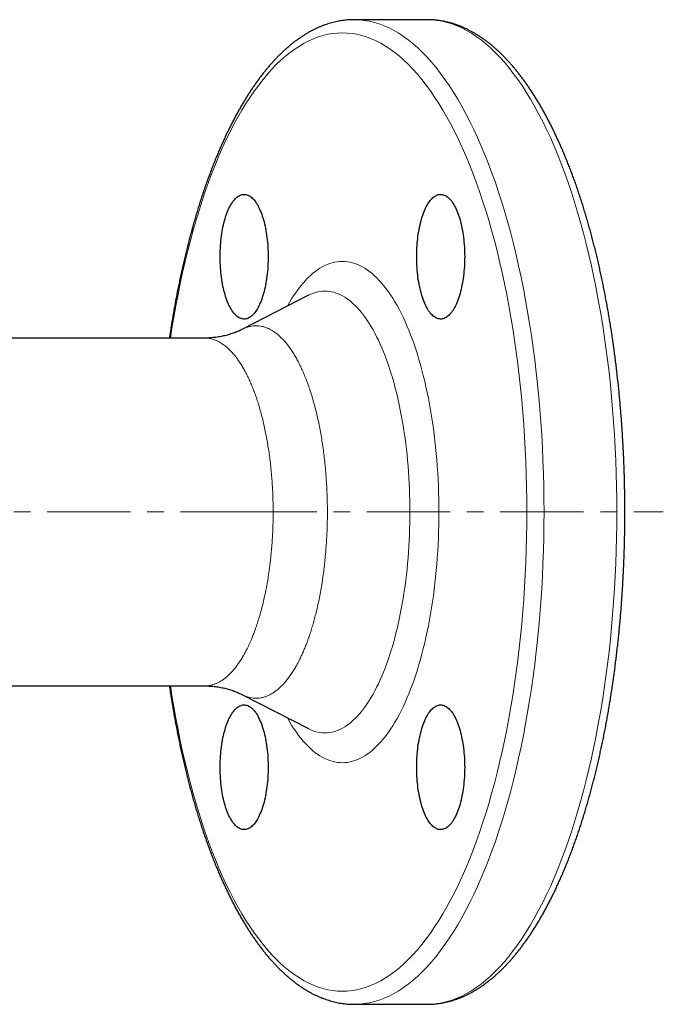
# Model space of a CAD drawing. Header units: millimetres. Extents: x 31 to 472, y 20 to 443.
# Tile 2 of 4: x 152 to 250, y 20 to 170. Entities that reach past the tile are written whole.
import ezdxf

# ---------------------------------------------------------------- set-up
doc = ezdxf.new("R2010")
doc.units = ezdxf.units.MM
doc.linetypes.add('CENTERX2', pattern=[20.32, 12.7, -2.54, 2.54, -2.54])
doc.layers.add('FORMAT', color=7, linetype='Continuous')

msp = doc.modelspace()

# ---------------------------------------------------------------- linework, layer by layer
at = {"color": 7, "linetype": 'Continuous', "lineweight": 25}
for p, q in [((214.15, 169.94), (203.07, 169.94)), ((196.04, 127.95), (186, 122.78)), ((180.29, 121.44), (79.66, 121.44)), ((149.92, 68.44), (180.29, 68.44)), ((180.29, 68.44), (180.29, 68.44)), ((186, 67.1), (196.04, 61.93)), ((186, 67.1), (186, 67.1)), ((203.07, 19.94), (214.15, 19.94)), ((203.07, 19.94), (203.07, 19.94))]:
    msp.add_line(p, q, dxfattribs=at)
at = {"color": 8, "linetype": 'Continuous', "lineweight": 18, "flags": 128}
for points in [[(203.07, 169.94), (203.82, 169.91), (204.58, 169.83), (205.33, 169.71), (206.09, 169.53), (206.84, 169.3), (207.58, 169.01), (208.33, 168.68), (209.07, 168.3), (209.8, 167.87), (210.54, 167.38), (211.26, 166.85), (211.98, 166.27), (212.7, 165.64), (213.41, 164.96), (214.11, 164.23), (214.8, 163.45), (215.49, 162.63), (216.17, 161.76), (216.83, 160.85), (217.49, 159.89), (218.14, 158.89), (218.78, 157.84), (219.41, 156.75), (220.03, 155.61), (220.63, 154.44), (221.22, 153.22), (221.8, 151.97), (222.37, 150.67), (222.93, 149.34), (223.47, 147.97), (223.99, 146.56), (224.51, 145.12), (225, 143.65), (225.49, 142.14), (225.96, 140.59), (226.41, 139.02), (226.84, 137.42), (227.26, 135.79), (227.67, 134.12), (228.05, 132.44), (228.42, 130.72), (228.77, 128.99), (229.11, 127.23), (229.42, 125.44), (229.72, 123.64), (230, 121.82), (230.26, 119.97), (230.5, 118.11), (230.73, 116.24), (230.93, 114.35), (231.12, 112.45), (231.29, 110.53), (231.43, 108.61), (231.56, 106.67), (231.67, 104.73), (231.76, 102.78), (231.83, 100.82), (231.88, 98.86), (231.91, 96.9), (231.92, 94.94)], [(214.15, 19.94), (214.9, 19.96), (215.66, 20.04), (216.41, 20.17), (217.16, 20.35), (217.91, 20.58), (218.66, 20.86), (219.4, 21.19), (220.14, 21.58), (220.88, 22.01), (221.61, 22.49), (222.34, 23.03), (223.06, 23.61), (223.78, 24.24), (224.48, 24.92), (225.19, 25.65), (225.88, 26.42), (226.57, 27.24), (227.24, 28.11), (227.91, 29.03), (228.57, 29.99), (229.22, 30.99), (229.86, 32.04), (230.49, 33.13), (231.1, 34.26), (231.71, 35.44), (232.3, 36.65), (232.88, 37.91), (233.45, 39.2), (234, 40.53), (234.54, 41.9), (235.07, 43.31), (235.58, 44.75), (236.08, 46.23), (236.56, 47.74), (237.03, 49.28), (237.48, 50.85), (237.92, 52.46), (238.34, 54.09), (238.74, 55.75), (239.13, 57.44), (239.5, 59.15), (239.85, 60.89), (240.18, 62.65), (240.5, 64.43), (240.8, 66.24), (241.08, 68.06), (241.34, 69.9), (241.58, 71.76), (241.81, 73.64), (242.01, 75.53), (242.2, 77.43), (242.36, 79.34), (242.51, 81.27), (242.64, 83.21), (242.75, 85.15), (242.83, 87.1), (242.9, 89.05), (242.95, 91.01), (242.98, 92.97), (242.99, 94.94), (242.98, 96.9), (242.95, 98.86), (242.9, 100.82), (242.83, 102.78), (242.75, 104.73), (242.64, 106.67), (242.51, 108.61), (242.36, 110.53), (242.2, 112.45), (242.01, 114.35), (241.81, 116.24), (241.58, 118.11), (241.34, 119.97), (241.08, 121.82), (240.8, 123.64), (240.5, 125.44), (240.18, 127.23), (239.85, 128.99), (239.5, 130.72), (239.13, 132.44), (238.74, 134.12), (238.34, 135.79), (237.92, 137.42), (237.48, 139.02), (237.03, 140.59), (236.56, 142.14), (236.08, 143.65), (235.58, 145.12), (235.07, 146.56), (234.54, 147.97), (234, 149.34), (233.45, 150.67), (232.88, 151.97), (232.3, 153.22), (231.71, 154.44), (231.1, 155.61), (230.49, 156.75), (229.86, 157.84), (229.22, 158.89), (228.57, 159.89), (227.91, 160.85), (227.24, 161.76), (226.57, 162.63), (225.88, 163.45), (225.19, 164.23), (224.48, 164.96), (223.78, 165.64), (223.06, 166.27), (222.34, 166.85), (221.61, 167.38), (220.88, 167.87), (220.14, 168.3), (219.4, 168.68), (218.66, 169.01), (217.91, 169.3), (217.16, 169.53), (216.41, 169.71), (215.66, 169.83), (214.9, 169.91), (214.15, 169.94)], [(229.3, 94.94), (229.29, 96.85), (229.26, 98.76), (229.21, 100.67), (229.15, 102.57), (229.06, 104.47), (228.95, 106.36), (228.83, 108.24), (228.69, 110.12), (228.52, 111.98), (228.34, 113.83), (228.14, 115.67), (227.93, 117.5), (227.69, 119.31), (227.44, 121.1), (227.16, 122.87), (226.87, 124.63), (226.57, 126.36), (226.24, 128.08), (225.9, 129.77), (225.54, 131.44), (225.16, 133.08), (224.77, 134.7), (224.36, 136.29), (223.94, 137.85), (223.5, 139.38), (223.04, 140.88), (222.57, 142.35), (222.09, 143.78), (221.59, 145.19), (221.08, 146.56), (220.55, 147.89), (220.01, 149.19), (219.46, 150.45), (218.89, 151.67), (218.32, 152.85), (217.73, 154), (217.13, 155.1), (216.52, 156.16), (215.89, 157.18), (215.26, 158.16), (214.62, 159.09), (213.97, 159.98), (213.31, 160.83), (212.64, 161.63), (211.97, 162.38), (211.29, 163.09), (210.6, 163.75), (209.9, 164.36), (209.2, 164.93), (208.49, 165.45), (207.78, 165.92), (207.06, 166.34), (206.34, 166.72), (205.62, 167.04), (204.89, 167.31), (204.16, 167.54), (203.43, 167.71), (202.69, 167.84), (201.96, 167.91), (201.22, 167.94), (200.49, 167.91), (199.75, 167.84), (199.02, 167.71), (198.29, 167.54), (197.56, 167.31), (196.83, 167.04), (196.11, 166.72), (195.39, 166.34), (194.67, 165.92), (193.96, 165.45), (193.25, 164.93), (192.55, 164.36), (191.85, 163.75), (191.16, 163.09), (190.48, 162.38), (189.8, 161.63), (189.14, 160.83), (188.48, 159.98), (187.83, 159.09), (187.19, 158.16), (186.55, 157.18), (185.93, 156.16), (185.32, 155.1), (184.72, 154), (184.13, 152.85), (183.55, 151.67), (182.99, 150.45), (182.44, 149.19), (181.9, 147.89), (181.37, 146.56), (180.86, 145.19), (180.36, 143.78), (179.87, 142.35), (179.4, 140.88), (178.95, 139.38), (178.51, 137.85), (178.08, 136.29), (177.68, 134.7), (177.28, 133.08), (176.91, 131.44), (176.55, 129.77), (176.21, 128.08), (175.88, 126.36), (175.57, 124.63), (175.28, 122.87), (175.06, 121.44)], [(192.85, 126.3), (192.91, 126.41), (193.22, 126.96), (193.55, 127.5), (193.88, 128.01), (194.22, 128.5), (194.56, 128.96), (194.9, 129.4), (195.25, 129.82), (195.6, 130.22), (195.96, 130.59), (196.32, 130.93), (196.69, 131.25), (197.05, 131.55), (197.42, 131.82), (197.8, 132.07), (198.17, 132.29), (198.55, 132.48), (198.93, 132.65), (199.31, 132.8), (199.69, 132.91), (200.07, 133.01), (200.46, 133.07), (200.84, 133.11), (201.22, 133.12), (201.61, 133.11), (201.99, 133.07), (202.38, 133.01), (202.76, 132.91), (203.14, 132.8), (203.52, 132.65), (203.9, 132.48), (204.28, 132.29), (204.65, 132.07), (205.02, 131.82), (205.39, 131.55), (205.76, 131.25), (206.13, 130.93), (206.49, 130.59), (206.84, 130.22), (207.2, 129.82), (207.55, 129.4), (207.89, 128.96), (208.23, 128.5), (208.57, 128.01), (208.9, 127.5), (209.22, 126.96), (209.54, 126.41), (209.86, 125.83), (210.16, 125.23), (210.47, 124.61), (210.76, 123.97), (211.05, 123.31), (211.33, 122.64), (211.61, 121.94), (211.88, 121.22), (212.14, 120.49), (212.39, 119.74), (212.64, 118.97), (212.88, 118.18), (213.11, 117.38), (213.33, 116.57), (213.54, 115.73), (213.75, 114.89), (213.94, 114.03), (214.13, 113.16), (214.31, 112.27), (214.48, 111.38), (214.64, 110.47), (214.79, 109.55), (214.93, 108.62), (215.07, 107.68), (215.19, 106.74), (215.31, 105.78), (215.41, 104.82), (215.5, 103.85), (215.59, 102.88), (215.66, 101.9), (215.73, 100.91), (215.78, 99.92), (215.83, 98.93), (215.87, 97.93), (215.89, 96.94), (215.91, 95.94), (215.91, 94.94)], [(211.5, 94.94), (211.5, 95.82), (211.48, 96.7), (211.46, 97.58), (211.43, 98.46), (211.39, 99.33), (211.34, 100.2), (211.29, 101.07), (211.22, 101.93), (211.15, 102.79), (211.06, 103.65), (210.97, 104.5), (210.87, 105.34), (210.76, 106.17), (210.64, 107), (210.52, 107.82), (210.38, 108.63), (210.24, 109.43), (210.09, 110.22), (209.93, 111), (209.77, 111.76), (209.6, 112.52), (209.41, 113.27), (209.23, 114), (209.03, 114.72), (208.83, 115.42), (208.62, 116.12), (208.4, 116.79), (208.18, 117.46), (207.95, 118.1), (207.71, 118.73), (207.47, 119.35), (207.22, 119.95), (206.97, 120.53), (206.7, 121.09), (206.44, 121.64), (206.17, 122.16), (205.89, 122.67), (205.61, 123.16), (205.32, 123.63), (205.03, 124.08), (204.74, 124.51), (204.44, 124.92), (204.13, 125.31), (203.82, 125.68), (203.51, 126.03), (203.2, 126.36), (202.88, 126.66), (202.56, 126.94), (202.24, 127.21), (201.91, 127.44), (201.58, 127.66), (201.25, 127.86), (200.92, 128.03), (200.58, 128.18), (200.25, 128.3), (199.91, 128.41), (199.57, 128.49), (199.24, 128.55), (198.9, 128.58), (198.56, 128.59), (198.22, 128.58), (197.88, 128.55), (197.54, 128.49), (197.21, 128.41), (196.87, 128.3), (196.53, 128.18), (196.2, 128.03), (196.05, 127.95)], [(175.06, 68.44), (175.28, 67), (175.57, 65.25), (175.88, 63.51), (176.21, 61.8), (176.55, 60.1), (176.91, 58.44), (177.28, 56.8), (177.68, 55.18), (178.08, 53.59), (178.51, 52.03), (178.95, 50.5), (179.4, 49), (179.87, 47.53), (180.36, 46.09), (180.86, 44.69), (181.37, 43.32), (181.9, 41.99), (182.44, 40.69), (182.99, 39.43), (183.55, 38.21), (184.13, 37.02), (184.72, 35.88), (185.32, 34.78), (185.93, 33.71), (186.55, 32.69), (187.19, 31.72), (187.83, 30.78), (188.48, 29.89), (189.14, 29.05), (189.8, 28.25), (190.48, 27.49), (191.16, 26.79), (191.85, 26.12), (192.55, 25.51), (193.25, 24.94), (193.96, 24.43), (194.67, 23.95), (195.39, 23.53), (196.11, 23.16), (196.83, 22.84), (197.56, 22.56), (198.29, 22.34), (199.02, 22.16), (199.75, 22.04), (200.49, 21.96), (201.22, 21.94), (201.96, 21.96), (202.69, 22.04), (203.43, 22.16), (204.16, 22.34), (204.89, 22.56), (205.62, 22.84), (206.34, 23.16), (207.06, 23.53), (207.78, 23.95), (208.49, 24.43), (209.2, 24.94), (209.9, 25.51), (210.6, 26.12), (211.29, 26.79), (211.97, 27.49), (212.64, 28.25), (213.31, 29.05), (213.97, 29.89), (214.62, 30.78), (215.26, 31.72), (215.89, 32.69), (216.52, 33.71), (217.13, 34.78), (217.73, 35.88), (218.32, 37.02), (218.89, 38.21), (219.46, 39.43), (220.01, 40.69), (220.55, 41.99), (221.08, 43.32), (221.59, 44.69), (222.09, 46.09), (222.57, 47.53), (223.04, 49), (223.5, 50.5), (223.94, 52.03), (224.36, 53.59), (224.77, 55.18), (225.16, 56.8), (225.54, 58.44), (225.9, 60.1), (226.24, 61.8), (226.57, 63.51), (226.87, 65.25), (227.16, 67), (227.44, 68.78), (227.69, 70.57), (227.93, 72.38), (228.14, 74.2), (228.34, 76.04), (228.52, 77.9), (228.69, 79.76), (228.83, 81.63), (228.95, 83.52), (229.06, 85.41), (229.15, 87.31), (229.21, 89.21), (229.26, 91.12), (229.29, 93.03), (229.3, 94.94)], [(215.91, 94.94), (215.91, 93.94), (215.89, 92.94), (215.87, 91.94), (215.83, 90.95), (215.78, 89.95), (215.73, 88.96), (215.66, 87.98), (215.59, 87), (215.5, 86.02), (215.41, 85.05), (215.31, 84.09), (215.19, 83.14), (215.07, 82.19), (214.93, 81.25), (214.79, 80.32), (214.64, 79.41), (214.48, 78.5), (214.31, 77.6), (214.13, 76.72), (213.94, 75.84), (213.75, 74.99), (213.54, 74.14), (213.33, 73.31), (213.11, 72.49), (212.88, 71.69), (212.64, 70.91), (212.39, 70.14), (212.14, 69.39), (211.88, 68.65), (211.61, 67.94), (211.33, 67.24), (211.05, 66.56), (210.76, 65.9), (210.47, 65.26), (210.16, 64.64), (209.86, 64.04), (209.54, 63.47), (209.22, 62.91), (208.9, 62.38), (208.57, 61.87), (208.23, 61.38), (207.89, 60.91), (207.55, 60.47), (207.2, 60.05), (206.84, 59.66), (206.49, 59.29), (206.13, 58.94), (205.76, 58.62), (205.39, 58.32), (205.02, 58.05), (204.65, 57.81), (204.28, 57.59), (203.9, 57.39), (203.52, 57.22), (203.14, 57.08), (202.76, 56.96), (202.38, 56.87), (201.99, 56.8), (201.61, 56.77), (201.22, 56.75), (200.84, 56.77), (200.46, 56.8), (200.07, 56.87), (199.69, 56.96), (199.31, 57.08), (198.93, 57.22), (198.55, 57.39), (198.17, 57.59), (197.8, 57.81), (197.42, 58.05), (197.05, 58.32), (196.69, 58.62), (196.32, 58.94), (195.96, 59.29), (195.6, 59.66), (195.25, 60.05), (194.9, 60.47), (194.56, 60.91), (194.22, 61.38), (193.88, 61.87), (193.55, 62.38), (193.22, 62.91), (192.91, 63.47), (192.85, 63.57)], [(196.05, 61.92), (196.2, 61.85), (196.53, 61.7), (196.87, 61.57), (197.21, 61.47), (197.54, 61.39), (197.88, 61.33), (198.22, 61.3), (198.56, 61.28), (198.9, 61.3), (199.24, 61.33), (199.57, 61.39), (199.91, 61.47), (200.25, 61.57), (200.58, 61.7), (200.92, 61.85), (201.25, 62.02), (201.58, 62.21), (201.91, 62.43), (202.24, 62.67), (202.56, 62.93), (202.88, 63.21), (203.2, 63.52), (203.51, 63.85), (203.82, 64.19), (204.13, 64.56), (204.44, 64.95), (204.74, 65.36), (205.03, 65.79), (205.32, 66.24), (205.61, 66.71), (205.89, 67.2), (206.17, 67.71), (206.44, 68.24), (206.7, 68.78), (206.97, 69.35), (207.22, 69.93), (207.47, 70.53), (207.71, 71.14), (207.95, 71.77), (208.18, 72.42), (208.4, 73.08), (208.62, 73.76), (208.83, 74.45), (209.03, 75.16), (209.23, 75.88), (209.41, 76.61), (209.6, 77.35), (209.77, 78.11), (209.93, 78.88), (210.09, 79.66), (210.24, 80.45), (210.38, 81.25), (210.52, 82.06), (210.64, 82.88), (210.76, 83.7), (210.87, 84.54), (210.97, 85.38), (211.06, 86.23), (211.15, 87.08), (211.22, 87.94), (211.29, 88.8), (211.34, 89.67), (211.39, 90.54), (211.43, 91.42), (211.46, 92.3), (211.48, 93.18), (211.5, 94.06), (211.5, 94.94)], [(231.92, 94.94), (231.91, 92.97), (231.88, 91.01), (231.83, 89.05), (231.76, 87.1), (231.67, 85.15), (231.56, 83.21), (231.43, 81.27), (231.29, 79.34), (231.12, 77.43), (230.93, 75.53), (230.73, 73.64), (230.5, 71.76), (230.26, 69.9), (230, 68.06), (229.72, 66.24), (229.42, 64.43), (229.11, 62.65), (228.77, 60.89), (228.42, 59.15), (228.05, 57.44), (227.67, 55.75), (227.26, 54.09), (226.84, 52.46), (226.41, 50.85), (225.96, 49.28), (225.49, 47.74), (225, 46.23), (224.51, 44.75), (223.99, 43.31), (223.47, 41.9), (222.93, 40.53), (222.37, 39.2), (221.8, 37.91), (221.22, 36.65), (220.63, 35.44), (220.03, 34.26), (219.41, 33.13), (218.78, 32.04), (218.14, 30.99), (217.49, 29.99), (216.83, 29.03), (216.17, 28.11), (215.49, 27.24), (214.8, 26.42), (214.11, 25.65), (213.41, 24.92), (212.7, 24.24), (211.98, 23.61), (211.26, 23.03), (210.54, 22.49), (209.8, 22.01), (209.07, 21.58), (208.33, 21.19), (207.58, 20.86), (206.84, 20.58), (206.09, 20.35), (205.33, 20.17), (204.58, 20.04), (203.82, 19.96), (203.07, 19.94)]]:
    msp.add_lwpolyline(points, dxfattribs=at)
at = {"color": 7, "linetype": 'Continuous', "lineweight": 25, "flags": 128}
for points in [[(189.92, 133.83), (189.92, 133.45), (189.91, 133.08), (189.89, 132.7), (189.87, 132.33), (189.85, 131.96), (189.82, 131.6), (189.78, 131.23), (189.74, 130.87), (189.69, 130.52), (189.64, 130.17), (189.58, 129.83), (189.52, 129.49), (189.45, 129.16), (189.37, 128.84), (189.3, 128.52), (189.21, 128.21), (189.13, 127.92), (189.03, 127.63), (188.94, 127.35), (188.84, 127.08), (188.73, 126.82), (188.62, 126.57), (188.51, 126.33), (188.4, 126.11), (188.28, 125.9), (188.15, 125.7), (188.03, 125.51), (187.9, 125.33), (187.77, 125.17), (187.64, 125.02), (187.5, 124.89), (187.37, 124.77), (187.23, 124.66), (187.09, 124.57), (186.95, 124.5), (186.81, 124.43), (186.66, 124.38), (186.52, 124.35), (186.37, 124.33), (186.23, 124.33), (186.09, 124.34), (185.94, 124.37), (185.8, 124.41), (185.65, 124.46), (185.51, 124.53), (185.37, 124.62), (185.23, 124.72), (185.1, 124.83), (184.96, 124.96), (184.83, 125.1), (184.69, 125.25), (184.57, 125.42), (184.44, 125.6), (184.32, 125.8), (184.19, 126), (184.08, 126.22), (183.96, 126.45), (183.85, 126.69), (183.75, 126.95), (183.64, 127.21), (183.55, 127.49), (183.45, 127.77), (183.36, 128.06), (183.28, 128.37), (183.2, 128.68), (183.12, 129), (183.05, 129.32), (182.98, 129.66), (182.92, 130), (182.87, 130.35), (182.82, 130.7), (182.77, 131.05), (182.73, 131.42), (182.7, 131.78), (182.67, 132.15), (182.65, 132.52), (182.63, 132.89), (182.62, 133.27), (182.61, 133.64), (182.61, 134.02), (182.62, 134.39), (182.63, 134.77), (182.65, 135.14), (182.67, 135.51), (182.7, 135.88), (182.73, 136.24), (182.77, 136.6), (182.82, 136.96), (182.87, 137.31), (182.92, 137.66), (182.98, 138), (183.05, 138.33), (183.12, 138.66), (183.2, 138.98), (183.28, 139.29), (183.36, 139.59), (183.45, 139.89), (183.55, 140.17), (183.64, 140.45), (183.75, 140.71), (183.85, 140.96), (183.96, 141.21), (184.08, 141.44), (184.19, 141.66), (184.32, 141.86), (184.44, 142.06), (184.57, 142.24), (184.69, 142.41), (184.83, 142.56), (184.96, 142.7), (185.1, 142.83), (185.23, 142.94), (185.37, 143.04), (185.51, 143.12), (185.65, 143.19), (185.8, 143.25), (185.94, 143.29), (186.09, 143.32), (186.23, 143.33), (186.37, 143.32), (186.52, 143.31), (186.66, 143.27), (186.81, 143.22), (186.95, 143.16), (187.09, 143.08), (187.23, 142.99), (187.37, 142.89), (187.5, 142.77), (187.64, 142.63), (187.77, 142.48), (187.9, 142.32), (188.03, 142.15), (188.15, 141.96), (188.28, 141.76), (188.4, 141.55), (188.51, 141.32), (188.62, 141.09), (188.73, 140.84), (188.84, 140.58), (188.94, 140.31), (189.03, 140.03), (189.13, 139.74), (189.21, 139.44), (189.3, 139.14), (189.37, 138.82), (189.45, 138.5), (189.52, 138.17), (189.58, 137.83), (189.64, 137.49), (189.69, 137.14), (189.74, 136.78), (189.78, 136.42), (189.82, 136.06), (189.85, 135.69), (189.87, 135.32), (189.89, 134.95), (189.91, 134.58), (189.92, 134.2), (189.92, 133.83)], [(219.84, 133.83), (219.83, 133.45), (219.82, 133.08), (219.81, 132.7), (219.79, 132.33), (219.76, 131.96), (219.73, 131.6), (219.7, 131.23), (219.65, 130.87), (219.61, 130.52), (219.55, 130.17), (219.5, 129.83), (219.43, 129.49), (219.36, 129.16), (219.29, 128.84), (219.21, 128.52), (219.13, 128.21), (219.04, 127.92), (218.95, 127.63), (218.85, 127.35), (218.75, 127.08), (218.65, 126.82), (218.54, 126.57), (218.43, 126.33), (218.31, 126.11), (218.19, 125.9), (218.07, 125.7), (217.95, 125.51), (217.82, 125.33), (217.69, 125.17), (217.55, 125.02), (217.42, 124.89), (217.28, 124.77), (217.14, 124.66), (217, 124.57), (216.86, 124.5), (216.72, 124.43), (216.58, 124.38), (216.43, 124.35), (216.29, 124.33), (216.15, 124.33), (216, 124.34), (215.86, 124.37), (215.71, 124.41), (215.57, 124.46), (215.43, 124.53), (215.29, 124.62), (215.15, 124.72), (215.01, 124.83), (214.88, 124.96), (214.74, 125.1), (214.61, 125.25), (214.48, 125.42), (214.35, 125.6), (214.23, 125.8), (214.11, 126), (213.99, 126.22), (213.88, 126.45), (213.77, 126.69), (213.66, 126.95), (213.56, 127.21), (213.46, 127.49), (213.37, 127.77), (213.28, 128.06), (213.19, 128.37), (213.11, 128.68), (213.04, 129), (212.96, 129.32), (212.9, 129.66), (212.84, 130), (212.78, 130.35), (212.73, 130.7), (212.69, 131.05), (212.65, 131.42), (212.61, 131.78), (212.59, 132.15), (212.56, 132.52), (212.55, 132.89), (212.53, 133.27), (212.53, 133.64), (212.53, 134.02), (212.53, 134.39), (212.55, 134.77), (212.56, 135.14), (212.59, 135.51), (212.61, 135.88), (212.65, 136.24), (212.69, 136.6), (212.73, 136.96), (212.78, 137.31), (212.84, 137.66), (212.9, 138), (212.96, 138.33), (213.04, 138.66), (213.11, 138.98), (213.19, 139.29), (213.28, 139.59), (213.37, 139.89), (213.46, 140.17), (213.56, 140.45), (213.66, 140.71), (213.77, 140.96), (213.88, 141.21), (213.99, 141.44), (214.11, 141.66), (214.23, 141.86), (214.35, 142.06), (214.48, 142.24), (214.61, 142.41), (214.74, 142.56), (214.88, 142.7), (215.01, 142.83), (215.15, 142.94), (215.29, 143.04), (215.43, 143.12), (215.57, 143.19), (215.71, 143.25), (215.86, 143.29), (216, 143.32), (216.15, 143.33), (216.29, 143.32), (216.43, 143.31), (216.58, 143.27), (216.72, 143.22), (216.86, 143.16), (217, 143.08), (217.14, 142.99), (217.28, 142.89), (217.42, 142.77), (217.55, 142.63), (217.69, 142.48), (217.82, 142.32), (217.95, 142.15), (218.07, 141.96), (218.19, 141.76), (218.31, 141.55), (218.43, 141.32), (218.54, 141.09), (218.65, 140.84), (218.75, 140.58), (218.85, 140.31), (218.95, 140.03), (219.04, 139.74), (219.13, 139.44), (219.21, 139.14), (219.29, 138.82), (219.36, 138.5), (219.43, 138.17), (219.5, 137.83), (219.55, 137.49), (219.61, 137.14), (219.65, 136.78), (219.7, 136.42), (219.73, 136.06), (219.76, 135.69), (219.79, 135.32), (219.81, 134.95), (219.82, 134.58), (219.83, 134.2), (219.84, 133.83)], [(189.92, 56.05), (189.92, 55.67), (189.91, 55.3), (189.89, 54.92), (189.87, 54.55), (189.85, 54.18), (189.82, 53.82), (189.78, 53.45), (189.74, 53.09), (189.69, 52.74), (189.64, 52.39), (189.58, 52.05), (189.52, 51.71), (189.45, 51.38), (189.37, 51.06), (189.3, 50.74), (189.21, 50.43), (189.13, 50.13), (189.03, 49.84), (188.94, 49.57), (188.84, 49.3), (188.73, 49.04), (188.62, 48.79), (188.51, 48.55), (188.4, 48.33), (188.28, 48.12), (188.15, 47.91), (188.03, 47.73), (187.9, 47.55), (187.77, 47.39), (187.64, 47.24), (187.5, 47.11), (187.37, 46.99), (187.23, 46.88), (187.09, 46.79), (186.95, 46.71), (186.81, 46.65), (186.66, 46.6), (186.52, 46.57), (186.37, 46.55), (186.23, 46.55), (186.09, 46.56), (185.94, 46.58), (185.8, 46.62), (185.65, 46.68), (185.51, 46.75), (185.37, 46.83), (185.23, 46.93), (185.1, 47.05), (184.96, 47.17), (184.83, 47.32), (184.69, 47.47), (184.57, 47.64), (184.44, 47.82), (184.32, 48.01), (184.19, 48.22), (184.08, 48.44), (183.96, 48.67), (183.85, 48.91), (183.75, 49.17), (183.64, 49.43), (183.55, 49.7), (183.45, 49.99), (183.36, 50.28), (183.28, 50.58), (183.2, 50.9), (183.12, 51.22), (183.05, 51.54), (182.98, 51.88), (182.92, 52.22), (182.87, 52.56), (182.82, 52.92), (182.77, 53.27), (182.73, 53.63), (182.7, 54), (182.67, 54.37), (182.65, 54.74), (182.63, 55.11), (182.62, 55.48), (182.61, 55.86), (182.61, 56.23), (182.62, 56.61), (182.63, 56.98), (182.65, 57.36), (182.67, 57.73), (182.7, 58.1), (182.73, 58.46), (182.77, 58.82), (182.82, 59.18), (182.87, 59.53), (182.92, 59.88), (182.98, 60.22), (183.05, 60.55), (183.12, 60.88), (183.2, 61.2), (183.28, 61.51), (183.36, 61.81), (183.45, 62.11), (183.55, 62.39), (183.64, 62.66), (183.75, 62.93), (183.85, 63.18), (183.96, 63.42), (184.08, 63.65), (184.19, 63.87), (184.32, 64.08), (184.44, 64.27), (184.57, 64.46), (184.69, 64.62), (184.83, 64.78), (184.96, 64.92), (185.1, 65.05), (185.23, 65.16), (185.37, 65.26), (185.51, 65.34), (185.65, 65.41), (185.8, 65.47), (185.94, 65.51), (186.09, 65.54), (186.23, 65.55), (186.37, 65.54), (186.52, 65.52), (186.66, 65.49), (186.81, 65.44), (186.95, 65.38), (187.09, 65.3), (187.23, 65.21), (187.37, 65.1), (187.5, 64.98), (187.64, 64.85), (187.77, 64.7), (187.9, 64.54), (188.03, 64.37), (188.15, 64.18), (188.28, 63.98), (188.4, 63.77), (188.51, 63.54), (188.62, 63.3), (188.73, 63.06), (188.84, 62.8), (188.94, 62.53), (189.03, 62.25), (189.13, 61.96), (189.21, 61.66), (189.3, 61.35), (189.37, 61.04), (189.45, 60.72), (189.52, 60.38), (189.58, 60.05), (189.64, 59.7), (189.69, 59.35), (189.74, 59), (189.78, 58.64), (189.82, 58.28), (189.85, 57.91), (189.87, 57.54), (189.89, 57.17), (189.91, 56.8), (189.92, 56.42), (189.92, 56.05)], [(219.84, 56.05), (219.83, 55.67), (219.82, 55.3), (219.81, 54.92), (219.79, 54.55), (219.76, 54.18), (219.73, 53.82), (219.7, 53.45), (219.65, 53.09), (219.61, 52.74), (219.55, 52.39), (219.5, 52.05), (219.43, 51.71), (219.36, 51.38), (219.29, 51.06), (219.21, 50.74), (219.13, 50.43), (219.04, 50.13), (218.95, 49.84), (218.85, 49.57), (218.75, 49.3), (218.65, 49.04), (218.54, 48.79), (218.43, 48.55), (218.31, 48.33), (218.19, 48.12), (218.07, 47.91), (217.95, 47.73), (217.82, 47.55), (217.69, 47.39), (217.55, 47.24), (217.42, 47.11), (217.28, 46.99), (217.14, 46.88), (217, 46.79), (216.86, 46.71), (216.72, 46.65), (216.58, 46.6), (216.43, 46.57), (216.29, 46.55), (216.15, 46.55), (216, 46.56), (215.86, 46.58), (215.71, 46.62), (215.57, 46.68), (215.43, 46.75), (215.29, 46.83), (215.15, 46.93), (215.01, 47.05), (214.88, 47.17), (214.74, 47.32), (214.61, 47.47), (214.48, 47.64), (214.35, 47.82), (214.23, 48.01), (214.11, 48.22), (213.99, 48.44), (213.88, 48.67), (213.77, 48.91), (213.66, 49.17), (213.56, 49.43), (213.46, 49.7), (213.37, 49.99), (213.28, 50.28), (213.19, 50.58), (213.11, 50.9), (213.04, 51.22), (212.96, 51.54), (212.9, 51.88), (212.84, 52.22), (212.78, 52.56), (212.73, 52.92), (212.69, 53.27), (212.65, 53.63), (212.61, 54), (212.59, 54.37), (212.56, 54.74), (212.55, 55.11), (212.53, 55.48), (212.53, 55.86), (212.53, 56.23), (212.53, 56.61), (212.55, 56.98), (212.56, 57.36), (212.59, 57.73), (212.61, 58.1), (212.65, 58.46), (212.69, 58.82), (212.73, 59.18), (212.78, 59.53), (212.84, 59.88), (212.9, 60.22), (212.96, 60.55), (213.04, 60.88), (213.11, 61.2), (213.19, 61.51), (213.28, 61.81), (213.37, 62.11), (213.46, 62.39), (213.56, 62.66), (213.66, 62.93), (213.77, 63.18), (213.88, 63.42), (213.99, 63.65), (214.11, 63.87), (214.23, 64.08), (214.35, 64.27), (214.48, 64.46), (214.61, 64.62), (214.74, 64.78), (214.88, 64.92), (215.01, 65.05), (215.15, 65.16), (215.29, 65.26), (215.43, 65.34), (215.57, 65.41), (215.71, 65.47), (215.86, 65.51), (216, 65.54), (216.15, 65.55), (216.29, 65.54), (216.43, 65.52), (216.58, 65.49), (216.72, 65.44), (216.86, 65.38), (217, 65.3), (217.14, 65.21), (217.28, 65.1), (217.42, 64.98), (217.55, 64.85), (217.69, 64.7), (217.82, 64.54), (217.95, 64.37), (218.07, 64.18), (218.19, 63.98), (218.31, 63.77), (218.43, 63.54), (218.54, 63.3), (218.65, 63.06), (218.75, 62.8), (218.85, 62.53), (218.95, 62.25), (219.04, 61.96), (219.13, 61.66), (219.21, 61.35), (219.29, 61.04), (219.36, 60.72), (219.43, 60.38), (219.5, 60.05), (219.55, 59.7), (219.61, 59.35), (219.65, 59), (219.7, 58.64), (219.73, 58.28), (219.76, 57.91), (219.79, 57.54), (219.81, 57.17), (219.82, 56.8), (219.83, 56.42), (219.84, 56.05)]]:
    msp.add_lwpolyline(points, dxfattribs=at)
at = {"color": 7, "linetype": 'Continuous', "lineweight": 25}
for points, knots in [([(203.07, 169.94), (203.01, 169.94), (202.82, 169.94), (202.48, 169.93), (202.07, 169.9), (201.66, 169.86), (201.25, 169.81), (200.83, 169.74), (200.42, 169.67), (200.01, 169.57), (199.6, 169.47), (199.19, 169.35), (198.78, 169.22), (198.37, 169.07), (197.96, 168.91), (197.56, 168.74), (197.15, 168.55), (196.74, 168.35), (196.34, 168.14), (195.93, 167.91), (195.53, 167.67), (195.13, 167.41), (194.73, 167.14), (194.33, 166.86), (193.94, 166.57), (193.54, 166.26), (193.15, 165.93), (192.76, 165.6), (192.37, 165.25), (191.99, 164.89), (191.6, 164.51), (191.22, 164.13), (190.84, 163.73), (190.47, 163.31), (190.09, 162.89), (189.72, 162.45), (189.36, 162), (188.99, 161.54), (188.63, 161.06), (188.28, 160.58), (187.92, 160.08), (187.57, 159.57), (187.22, 159.05), (186.88, 158.52), (186.54, 157.98), (186.2, 157.42), (185.87, 156.86), (185.54, 156.28), (185.21, 155.7), (184.89, 155.1), (184.57, 154.49), (184.25, 153.88), (183.94, 153.25), (183.63, 152.61), (183.33, 151.96), (183.03, 151.3), (182.73, 150.63), (182.44, 149.96), (182.15, 149.27), (181.86, 148.57), (181.58, 147.87), (181.3, 147.15), (181.03, 146.43), (180.76, 145.69), (180.49, 144.95), (180.23, 144.2), (179.97, 143.44), (179.72, 142.67), (179.47, 141.9), (179.23, 141.11), (178.99, 140.32), (178.75, 139.52), (178.52, 138.71), (178.29, 137.9), (178.07, 137.08), (177.85, 136.25), (177.64, 135.41), (177.43, 134.56), (177.22, 133.71), (177.02, 132.85), (176.83, 131.99), (176.64, 131.12), (176.45, 130.24), (176.27, 129.36), (176.09, 128.47), (175.92, 127.57), (175.75, 126.67), (175.59, 125.76), (175.43, 124.85), (175.27, 123.93), (175.13, 123.01), (175, 122.18), (174.92, 121.65), (174.89, 121.44)], [0, 0, 0, 0, 0.00442, 0.014853, 0.025287, 0.035727, 0.046177, 0.056642, 0.067127, 0.077636, 0.088173, 0.098741, 0.109343, 0.119982, 0.13066, 0.141378, 0.152138, 0.162941, 0.173786, 0.184673, 0.195602, 0.206571, 0.217578, 0.228621, 0.239699, 0.250809, 0.261949, 0.273115, 0.284306, 0.295519, 0.30675, 0.317999, 0.329261, 0.340537, 0.351822, 0.363115, 0.374415, 0.38572, 0.397029, 0.40834, 0.419652, 0.430964, 0.442275, 0.453585, 0.464893, 0.476198, 0.4875, 0.498798, 0.510093, 0.521384, 0.53267, 0.543953, 0.555231, 0.566504, 0.577774, 0.589038, 0.600299, 0.611555, 0.622806, 0.634054, 0.645297, 0.656536, 0.667771, 0.679002, 0.690229, 0.701453, 0.712672, 0.723888, 0.735101, 0.746311, 0.757517, 0.76872, 0.77992, 0.791117, 0.802311, 0.813502, 0.824691, 0.835877, 0.847061, 0.858242, 0.869421, 0.880598, 0.891773, 0.902945, 0.914116, 0.925285, 0.936452, 0.947617, 0.958781, 0.969943, 0.981103, 0.992262, 1, 1, 1, 1]), ([(214.15, 19.94), (214.2, 19.94), (214.4, 19.94), (214.73, 19.95), (215.14, 19.97), (215.56, 20.01), (215.97, 20.07), (216.38, 20.13), (216.79, 20.21), (217.2, 20.3), (217.62, 20.41), (218.03, 20.53), (218.44, 20.66), (218.84, 20.81), (219.25, 20.97), (219.66, 21.14), (220.07, 21.33), (220.47, 21.53), (220.88, 21.74), (221.28, 21.97), (221.68, 22.21), (222.09, 22.46), (222.49, 22.73), (222.88, 23.01), (223.28, 23.31), (223.67, 23.62), (224.07, 23.94), (224.46, 24.28), (224.85, 24.63), (225.23, 24.99), (225.62, 25.36), (226, 25.75), (226.37, 26.15), (226.75, 26.56), (227.12, 26.99), (227.49, 27.42), (227.86, 27.87), (228.22, 28.34), (228.58, 28.81), (228.94, 29.3), (229.29, 29.79), (229.65, 30.3), (229.99, 30.82), (230.34, 31.35), (230.68, 31.9), (231.02, 32.45), (231.35, 33.02), (231.68, 33.59), (232.01, 34.18), (232.33, 34.77), (232.65, 35.38), (232.96, 36), (233.28, 36.63), (233.59, 37.27), (233.89, 37.91), (234.19, 38.57), (234.49, 39.24), (234.78, 39.92), (235.07, 40.61), (235.36, 41.3), (235.64, 42.01), (235.92, 42.72), (236.19, 43.45), (236.46, 44.18), (236.72, 44.92), (236.99, 45.67), (237.24, 46.43), (237.5, 47.2), (237.74, 47.98), (237.99, 48.76), (238.23, 49.55), (238.46, 50.35), (238.7, 51.16), (238.92, 51.98), (239.15, 52.8), (239.36, 53.63), (239.58, 54.47), (239.79, 55.31), (239.99, 56.16), (240.19, 57.02), (240.39, 57.89), (240.58, 58.76), (240.77, 59.63), (240.95, 60.52), (241.13, 61.41), (241.3, 62.3), (241.47, 63.2), (241.63, 64.11), (241.79, 65.02), (241.94, 65.94), (242.09, 66.86), (242.23, 67.79), (242.37, 68.72), (242.51, 69.66), (242.64, 70.6), (242.76, 71.55), (242.88, 72.5), (242.99, 73.45), (243.1, 74.41), (243.21, 75.37), (243.31, 76.33), (243.4, 77.3), (243.49, 78.27), (243.58, 79.24), (243.65, 80.22), (243.73, 81.2), (243.8, 82.18), (243.86, 83.16), (243.92, 84.15), (243.97, 85.13), (244.02, 86.12), (244.06, 87.11), (244.1, 88.11), (244.14, 89.1), (244.16, 90.09), (244.19, 91.09), (244.2, 92.08), (244.22, 93.08), (244.22, 94.08), (244.22, 95.07), (244.22, 96.07), (244.21, 97.07), (244.2, 98.06), (244.18, 99.06), (244.16, 100.05), (244.13, 101.05), (244.09, 102.04), (244.05, 103.03), (244.01, 104.02), (243.96, 105.01), (243.9, 106), (243.84, 106.98), (243.78, 107.97), (243.71, 108.95), (243.63, 109.92), (243.55, 110.9), (243.47, 111.87), (243.38, 112.84), (243.28, 113.81), (243.18, 114.77), (243.07, 115.73), (242.96, 116.69), (242.85, 117.64), (242.73, 118.59), (242.6, 119.53), (242.47, 120.47), (242.34, 121.41), (242.2, 122.34), (242.05, 123.26), (241.9, 124.18), (241.75, 125.1), (241.59, 126.01), (241.42, 126.92), (241.25, 127.81), (241.08, 128.71), (240.9, 129.6), (240.72, 130.48), (240.53, 131.35), (240.34, 132.22), (240.14, 133.09), (239.94, 133.94), (239.73, 134.79), (239.52, 135.63), (239.31, 136.47), (239.09, 137.3), (238.86, 138.12), (238.63, 138.93), (238.4, 139.74), (238.16, 140.53), (237.92, 141.32), (237.68, 142.11), (237.43, 142.88), (237.17, 143.64), (236.92, 144.4), (236.65, 145.15), (236.39, 145.89), (236.12, 146.62), (235.84, 147.34), (235.56, 148.05), (235.28, 148.76), (235, 149.45), (234.71, 150.13), (234.41, 150.81), (234.11, 151.47), (233.81, 152.13), (233.51, 152.78), (233.2, 153.41), (232.88, 154.04), (232.57, 154.65), (232.25, 155.26), (231.92, 155.85), (231.59, 156.43), (231.26, 157.01), (230.93, 157.57), (230.59, 158.12), (230.25, 158.66), (229.9, 159.19), (229.56, 159.71), (229.2, 160.21), (228.85, 160.71), (228.49, 161.19), (228.13, 161.66), (227.76, 162.12), (227.4, 162.57), (227.02, 163), (226.65, 163.42), (226.27, 163.83), (225.89, 164.23), (225.51, 164.62), (225.12, 164.99), (224.74, 165.35), (224.35, 165.7), (223.95, 166.03), (223.56, 166.35), (223.16, 166.66), (222.76, 166.95), (222.36, 167.23), (221.96, 167.5), (221.55, 167.75), (221.15, 167.99), (220.74, 168.21), (220.33, 168.42), (219.92, 168.62), (219.51, 168.8), (219.1, 168.97), (218.69, 169.13), (218.27, 169.27), (217.86, 169.4), (217.45, 169.51), (217.03, 169.61), (216.62, 169.7), (216.21, 169.77), (215.79, 169.83), (215.38, 169.88), (214.96, 169.91), (214.55, 169.93), (214.28, 169.94), (214.15, 169.94)], [0, 0, 0, 0, 0.001662, 0.005666, 0.009671, 0.013677, 0.017688, 0.021705, 0.025729, 0.029762, 0.033806, 0.037862, 0.041932, 0.046015, 0.050113, 0.054227, 0.058357, 0.062503, 0.066665, 0.070844, 0.075038, 0.079248, 0.083472, 0.087711, 0.091963, 0.096227, 0.100502, 0.104788, 0.109083, 0.113386, 0.117697, 0.122014, 0.126337, 0.130664, 0.134996, 0.13933, 0.143667, 0.148006, 0.152346, 0.156687, 0.161029, 0.165371, 0.169712, 0.174053, 0.178393, 0.182731, 0.187069, 0.191406, 0.19574, 0.200074, 0.204406, 0.208736, 0.213065, 0.217391, 0.221717, 0.22604, 0.230362, 0.234682, 0.239, 0.243317, 0.247632, 0.251946, 0.256258, 0.260568, 0.264877, 0.269185, 0.273491, 0.277796, 0.282099, 0.286401, 0.290702, 0.295002, 0.299301, 0.303598, 0.307894, 0.31219, 0.316484, 0.320777, 0.32507, 0.329361, 0.333652, 0.337941, 0.34223, 0.346518, 0.350806, 0.355092, 0.359378, 0.363664, 0.367948, 0.372232, 0.376516, 0.380799, 0.385081, 0.389363, 0.393644, 0.397925, 0.402205, 0.406485, 0.410765, 0.415044, 0.419323, 0.423602, 0.42788, 0.432158, 0.436436, 0.440713, 0.44499, 0.449267, 0.453544, 0.45782, 0.462097, 0.466373, 0.470649, 0.474925, 0.479201, 0.483477, 0.487752, 0.492028, 0.496304, 0.500579, 0.504855, 0.50913, 0.513406, 0.517682, 0.521957, 0.526233, 0.530509, 0.534785, 0.539061, 0.543337, 0.547614, 0.55189, 0.556167, 0.560444, 0.564721, 0.568999, 0.573276, 0.577554, 0.581833, 0.586111, 0.59039, 0.594669, 0.598949, 0.603229, 0.60751, 0.611791, 0.616072, 0.620354, 0.624636, 0.628919, 0.633203, 0.637487, 0.641771, 0.646057, 0.650343, 0.654629, 0.658917, 0.663205, 0.667494, 0.671784, 0.676074, 0.680366, 0.684658, 0.688952, 0.693246, 0.697541, 0.701838, 0.706135, 0.710434, 0.714733, 0.719034, 0.723337, 0.72764, 0.731945, 0.736251, 0.740559, 0.744868, 0.749179, 0.753491, 0.757804, 0.76212, 0.766437, 0.770755, 0.775075, 0.779397, 0.783721, 0.788047, 0.792374, 0.796703, 0.801034, 0.805366, 0.8097, 0.814036, 0.818373, 0.822712, 0.827052, 0.831393, 0.835735, 0.840079, 0.844422, 0.848767, 0.853111, 0.857454, 0.861797, 0.866138, 0.870477, 0.874813, 0.879147, 0.883476, 0.8878, 0.892118, 0.89643, 0.900735, 0.90503, 0.909316, 0.913591, 0.917855, 0.922106, 0.926343, 0.930566, 0.934774, 0.938966, 0.943142, 0.947301, 0.951444, 0.95557, 0.95968, 0.963775, 0.967854, 0.97192, 0.975972, 0.980013, 0.984044, 0.988066, 0.99208, 0.99609, 1, 1, 1, 1]), ([(186, 122.78), (185.92, 122.74), (185.79, 122.67), (185.61, 122.59), (185.45, 122.51), (185.23, 122.42), (184.96, 122.3), (184.61, 122.18), (184.26, 122.06), (183.9, 121.94), (183.53, 121.84), (183.15, 121.75), (182.77, 121.67), (182.38, 121.6), (181.98, 121.54), (181.57, 121.5), (181.16, 121.46), (180.75, 121.44), (180.46, 121.44), (180.31, 121.44), (180.3, 121.44)], [0, 0, 0, 0, 0.05328, 0.086132, 0.119637, 0.152186, 0.21663, 0.281306, 0.346038, 0.41081, 0.475609, 0.540422, 0.605238, 0.670047, 0.734838, 0.799603, 0.864332, 0.929017, 0.993647, 1, 1, 1, 1]), ([(180.3, 121.44), (180.29, 121.44), (180.29, 121.44), (180.29, 121.44), (180.29, 121.44)], [0, 0, 0, 0, 0.971376, 1, 1, 1, 1]), ([(174.89, 68.44), (174.93, 68.14), (175.02, 67.53), (175.17, 66.61), (175.32, 65.69), (175.47, 64.78), (175.63, 63.87), (175.79, 62.96), (175.96, 62.06), (176.14, 61.17), (176.32, 60.28), (176.5, 59.4), (176.69, 58.52), (176.88, 57.65), (177.08, 56.79), (177.28, 55.93), (177.48, 55.08), (177.7, 54.24), (177.91, 53.41), (178.13, 52.58), (178.35, 51.76), (178.58, 50.94), (178.81, 50.14), (179.05, 49.34), (179.29, 48.55), (179.54, 47.77), (179.79, 47), (180.04, 46.23), (180.3, 45.47), (180.56, 44.73), (180.83, 43.99), (181.1, 43.26), (181.37, 42.54), (181.65, 41.82), (181.93, 41.12), (182.22, 40.43), (182.51, 39.74), (182.81, 39.07), (183.1, 38.4), (183.41, 37.75), (183.71, 37.1), (184.02, 36.46), (184.33, 35.84), (184.65, 35.22), (184.97, 34.62), (185.29, 34.03), (185.62, 33.44), (185.95, 32.87), (186.29, 32.31), (186.63, 31.76), (186.97, 31.22), (187.31, 30.69), (187.66, 30.17), (188.01, 29.66), (188.37, 29.17), (188.73, 28.69), (189.09, 28.22), (189.45, 27.76), (189.82, 27.31), (190.19, 26.87), (190.57, 26.45), (190.94, 26.04), (191.32, 25.64), (191.71, 25.26), (192.09, 24.89), (192.48, 24.53), (192.87, 24.18), (193.26, 23.85), (193.66, 23.53), (194.06, 23.22), (194.46, 22.93), (194.86, 22.65), (195.26, 22.38), (195.66, 22.13), (196.07, 21.89), (196.48, 21.66), (196.89, 21.45), (197.3, 21.26), (197.71, 21.07), (198.12, 20.9), (198.53, 20.75), (198.94, 20.61), (199.36, 20.48), (199.77, 20.36), (200.18, 20.26), (200.6, 20.17), (201.01, 20.1), (201.43, 20.04), (201.84, 19.99), (202.25, 19.96), (202.66, 19.94), (202.93, 19.94), (203.07, 19.94)], [0, 0, 0, 0, 0.010773, 0.021933, 0.033094, 0.044256, 0.05542, 0.066585, 0.077753, 0.088922, 0.100092, 0.111265, 0.12244, 0.133616, 0.144795, 0.155976, 0.167159, 0.178345, 0.189533, 0.200724, 0.211917, 0.223113, 0.234312, 0.245514, 0.256719, 0.267927, 0.279138, 0.290353, 0.301571, 0.312792, 0.324018, 0.335247, 0.34648, 0.357717, 0.368958, 0.380203, 0.391453, 0.402707, 0.413965, 0.425228, 0.436495, 0.447767, 0.459043, 0.470324, 0.48161, 0.4929, 0.504194, 0.515493, 0.526795, 0.538102, 0.549412, 0.560725, 0.572041, 0.583358, 0.594678, 0.605998, 0.617319, 0.628637, 0.639954, 0.651266, 0.662574, 0.673874, 0.685166, 0.696448, 0.707716, 0.71897, 0.730206, 0.741423, 0.752617, 0.763786, 0.774927, 0.786037, 0.797115, 0.808157, 0.819161, 0.830126, 0.841051, 0.851932, 0.862771, 0.873567, 0.88432, 0.895031, 0.905701, 0.916332, 0.926926, 0.937487, 0.948017, 0.95852, 0.969001, 0.979463, 0.989912, 1, 1, 1, 1]), ([(180.29, 68.44), (180.36, 68.44), (180.56, 68.44), (180.9, 68.42), (181.32, 68.4), (181.72, 68.36), (182.13, 68.31), (182.53, 68.25), (182.93, 68.17), (183.31, 68.09), (183.68, 67.99), (184.04, 67.89), (184.38, 67.78), (184.71, 67.66), (185.02, 67.55), (185.31, 67.42), (185.58, 67.3), (185.81, 67.19), (185.95, 67.12), (186, 67.1)], [0, 0, 0, 0, 0.030591, 0.096276, 0.161635, 0.226143, 0.291995, 0.357451, 0.422349, 0.486541, 0.549895, 0.612302, 0.673672, 0.73394, 0.793066, 0.851031, 0.907835, 0.963497, 1, 1, 1, 1])]:
    msp.add_open_spline(points, degree=3, knots=knots, dxfattribs=at)
at = {"color": 8, "linetype": 'Continuous', "lineweight": 18}
for points, knots in [([(186, 122.77), (186.08, 122.81), (186.32, 122.94), (186.71, 123.09), (187.17, 123.22), (187.62, 123.29), (188.07, 123.32), (188.52, 123.3), (188.97, 123.23), (189.43, 123.1), (189.89, 122.93), (190.35, 122.7), (190.79, 122.43), (191.23, 122.1), (191.66, 121.74), (192.08, 121.33), (192.5, 120.87), (192.92, 120.36), (193.33, 119.79), (193.73, 119.18), (194.12, 118.54), (194.49, 117.85), (194.85, 117.14), (195.2, 116.39), (195.53, 115.59), (195.86, 114.75), (196.18, 113.86), (196.48, 112.94), (196.76, 111.99), (197.03, 111.02), (197.28, 110.04), (197.51, 109.03), (197.73, 107.98), (197.93, 106.9), (198.12, 105.79), (198.29, 104.66), (198.43, 103.52), (198.56, 102.38), (198.67, 101.24), (198.76, 100.08), (198.84, 98.91), (198.89, 97.72), (198.93, 96.51), (198.94, 95.29), (198.94, 94.09), (198.92, 92.9), (198.87, 91.73), (198.81, 90.56), (198.73, 89.39), (198.63, 88.21), (198.51, 87.04), (198.38, 85.88), (198.22, 84.73), (198.04, 83.58), (197.84, 82.45), (197.62, 81.34), (197.39, 80.31), (197.16, 79.38), (196.94, 78.52), (196.71, 77.69), (196.46, 76.88), (196.22, 76.13), (195.97, 75.44), (195.74, 74.8), (195.49, 74.18), (195.24, 73.58), (194.97, 73), (194.68, 72.38), (194.34, 71.74), (193.97, 71.08), (193.58, 70.46), (193.19, 69.88), (192.78, 69.34), (192.35, 68.84), (191.92, 68.39), (191.49, 67.98), (191.06, 67.64), (190.62, 67.34), (190.18, 67.09), (189.73, 66.88), (189.28, 66.72), (188.81, 66.62), (188.35, 66.56), (187.89, 66.56), (187.44, 66.61), (186.99, 66.7), (186.54, 66.85), (186.21, 66.98), (186.03, 67.08), (186, 67.1)], [0, 0, 0, 0, 0.00669, 0.018816, 0.030932, 0.042702, 0.054483, 0.066264, 0.078035, 0.090147, 0.102271, 0.114394, 0.126507, 0.138274, 0.150052, 0.16183, 0.173598, 0.185707, 0.197828, 0.209948, 0.222057, 0.233823, 0.245598, 0.257374, 0.269139, 0.281246, 0.293364, 0.305482, 0.317589, 0.329352, 0.341126, 0.3529, 0.364664, 0.37677, 0.388886, 0.401002, 0.413107, 0.424871, 0.436644, 0.448418, 0.460181, 0.472286, 0.484402, 0.496518, 0.508622, 0.520387, 0.532161, 0.543935, 0.555699, 0.567805, 0.579921, 0.592038, 0.604143, 0.616635, 0.629139, 0.641643, 0.654135, 0.664456, 0.674787, 0.685122, 0.695454, 0.705775, 0.714657, 0.72354, 0.732422, 0.741383, 0.750347, 0.759308, 0.771077, 0.782856, 0.794636, 0.806405, 0.818516, 0.830638, 0.84276, 0.854871, 0.866642, 0.878423, 0.890205, 0.901976, 0.914089, 0.926213, 0.938337, 0.95045, 0.962223, 0.974006, 0.985789, 0.997561, 1, 1, 1, 1]), ([(180.29, 68.44), (180.37, 68.44), (180.59, 68.44), (180.95, 68.49), (181.38, 68.58), (181.82, 68.72), (182.25, 68.9), (182.69, 69.14), (183.12, 69.43), (183.54, 69.75), (183.95, 70.12), (184.35, 70.53), (184.75, 70.98), (185.14, 71.48), (185.52, 72.02), (185.9, 72.62), (186.27, 73.25), (186.64, 73.94), (187.01, 74.7), (187.34, 75.44), (187.61, 76.11), (187.84, 76.71), (188.09, 77.41), (188.36, 78.22), (188.64, 79.14), (188.91, 80.1), (189.16, 81.09), (189.39, 82.13), (189.61, 83.2), (189.81, 84.29), (189.99, 85.38), (190.14, 86.45), (190.27, 87.5), (190.38, 88.56), (190.48, 89.65), (190.55, 90.75), (190.62, 91.88), (190.66, 93), (190.68, 94.13), (190.68, 95.24), (190.67, 96.34), (190.64, 97.44), (190.59, 98.54), (190.52, 99.65), (190.43, 100.76), (190.32, 101.86), (190.2, 102.94), (190.06, 103.99), (189.9, 105.02), (189.73, 106.03), (189.54, 107.03), (189.33, 108.02), (189.11, 108.99), (188.86, 109.94), (188.61, 110.85), (188.34, 111.73), (188.06, 112.57), (187.76, 113.37), (187.45, 114.16), (187.13, 114.91), (186.79, 115.64), (186.44, 116.33), (186.08, 116.97), (185.71, 117.57), (185.33, 118.13), (184.95, 118.64), (184.56, 119.12), (184.15, 119.55), (183.74, 119.95), (183.31, 120.3), (182.89, 120.61), (182.46, 120.86), (182.04, 121.07), (181.61, 121.23), (181.17, 121.35), (180.74, 121.42), (180.44, 121.43), (180.3, 121.44)], [0, 0, 0, 0, 0.006949, 0.020193, 0.033437, 0.04667, 0.060287, 0.073916, 0.087545, 0.101162, 0.114394, 0.127637, 0.140879, 0.154111, 0.167727, 0.181355, 0.194983, 0.208599, 0.223577, 0.238556, 0.248631, 0.258709, 0.268784, 0.282829, 0.296887, 0.310946, 0.32499, 0.339498, 0.354021, 0.368543, 0.383051, 0.396278, 0.409516, 0.422754, 0.435981, 0.449592, 0.463216, 0.476839, 0.490451, 0.503677, 0.516914, 0.530152, 0.543378, 0.556988, 0.570611, 0.584234, 0.597844, 0.611071, 0.624308, 0.637546, 0.650773, 0.664383, 0.678006, 0.691629, 0.70524, 0.718468, 0.731707, 0.744946, 0.758174, 0.771786, 0.78541, 0.799034, 0.812646, 0.825876, 0.839117, 0.852358, 0.865588, 0.879201, 0.892828, 0.906454, 0.920068, 0.933299, 0.946543, 0.959786, 0.973017, 0.986633, 1, 1, 1, 1])]:
    msp.add_open_spline(points, degree=3, knots=knots, dxfattribs=at)
at = {"layer": 'FORMAT', "linetype": 'CENTERX2', "lineweight": 18}
for p, q in [((74.99, 94.94), (184.61, 94.94)), ((184.61, 94.94), (250.07, 94.94))]:
    msp.add_line(p, q, dxfattribs=at)

doc.saveas('drawing.dxf')
